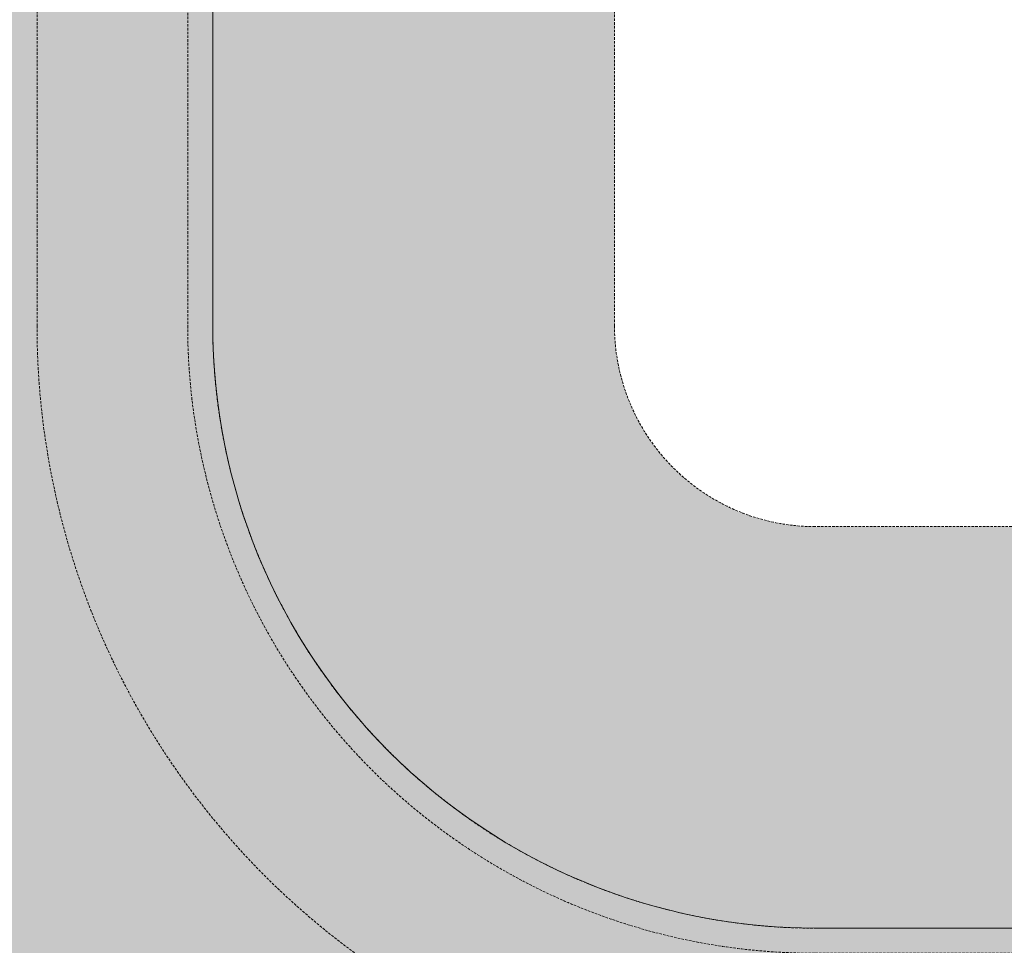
# Model space of a CAD drawing. Header units: millimetres. Extents: x 31882 to 271790, y -35693 to 24917.
# Tile 9 of 256: x 38086 to 39082, y 9466 to 10403. Entities that reach past the tile are written whole.
import ezdxf

# ---------------------------------------------------------------- set-up
doc = ezdxf.new("R2010")
doc.units = ezdxf.units.MM
doc.header["$MEASUREMENT"] = 0
doc.linetypes.add('( Dashed )', pattern=[0.75, 0.5, -0.25])
doc.layers.add('Grey', color=8, linetype='Continuous', lineweight=9)

# ---------------------------------------------------------------- blocks, each defined once
blk = doc.blocks.new('r4ttwt')
at = {"layer": 'Grey', "ltscale": 0.25}
h = blk.add_hatch(color=255, dxfattribs=at)
h.dxf.hatch_style = 1
edge = h.paths.add_edge_path()
edge.add_line((1719056.187, -78756.588), (1718972.187, -78756.588))
edge.add_arc((1718972.187, -78798.588), 42, 90, 180)
edge.add_line((1718930.187, -78798.588), (1718930.187, -78948.16))
edge.add_arc((1718972.187, -78948.16), 42, 180, 270)
edge.add_line((1718972.187, -78990.16), (1719002.187, -78990.16))
edge.add_line((1719002.187, -78990.16), (1719002.187, -78972.16))
edge.add_line((1719002.187, -78972.16), (1718972.187, -78972.16))
edge.add_arc((1718972.187, -78948.16), 24, 180, 270, ccw=False)
edge.add_line((1718948.187, -78948.16), (1718948.187, -78798.588))
edge.add_arc((1718972.187, -78798.588), 24, 90, 180, ccw=False)
edge.add_line((1718972.187, -78774.588), (1719056.187, -78774.588))
edge.add_line((1719056.187, -78774.588), (1719056.187, -78756.588))
h = blk.add_hatch(color=209, dxfattribs=at)
h.dxf.hatch_style = 1
edge = h.paths.add_edge_path()
edge.add_line((1719183.861, -78972.16), (1719183.861, -78956.16))
edge.add_line((1719183.861, -78956.16), (1718972.187, -78956.16))
edge.add_arc((1718972.187, -78948.16), 8, 180, 270, ccw=False)
edge.add_line((1718964.187, -78948.16), (1718964.187, -78798.588))
edge.add_arc((1718972.187, -78798.588), 8, 90, 180, ccw=False)
edge.add_line((1718972.187, -78790.588), (1719008.187, -78790.588))
edge.add_line((1719008.187, -78790.588), (1719008.187, -78774.588))
edge.add_line((1719008.187, -78774.588), (1718972.187, -78774.588))
edge.add_arc((1718972.187, -78798.588), 24, 90, 180)
edge.add_line((1718948.187, -78798.588), (1718948.187, -78948.16))
edge.add_arc((1718972.187, -78948.16), 24, 180, 270)
edge.add_line((1718972.187, -78972.16), (1719183.861, -78972.16))
at = {"layer": 'Grey', "color": 14, "ltscale": 0.25}
blk.add_lwpolyline([(1719056.187, -78756.588), (1718972.187, -78756.588, 0.414214), (1718930.187, -78798.588), (1718930.187, -78948.16, 0.414214), (1718972.187, -78990.16), (1719002.187, -78990.16), (1719002.187, -78972.16), (1718972.187, -78972.16, -0.414214), (1718948.187, -78948.16), (1718948.187, -78798.588, -0.414214), (1718972.187, -78774.588), (1719056.187, -78774.588)], format="xyb", close=True, dxfattribs=at)
at = {"layer": 'Grey', "linetype": '( Dashed )', "ltscale": 0.2}
blk.add_lwpolyline([(1719056.187, -78773.588), (1718972.187, -78773.588, 0.414214), (1718947.187, -78798.588), (1718947.187, -78948.16, 0.414214), (1718972.187, -78973.16), (1719002.187, -78973.16), (1719002.187, -78979.16), (1718972.187, -78979.16, -0.414214), (1718941.187, -78948.16), (1718941.187, -78798.588, -0.414214), (1718972.187, -78767.588), (1719056.187, -78767.588)], format="xyb", close=True, dxfattribs=at)
at = {"layer": 'Grey', "color": 14, "linetype": '( Dashed )', "ltscale": 0.2}
blk.add_lwpolyline([(1719183.861, -78972.16), (1719183.861, -78956.16), (1718972.187, -78956.16, -0.414214), (1718964.187, -78948.16), (1718964.187, -78798.588, -0.414214), (1718972.187, -78790.588), (1719008.187, -78790.588), (1719008.187, -78774.588), (1718972.187, -78774.588, 0.414214), (1718948.187, -78798.588), (1718948.187, -78948.16, 0.414214), (1718972.187, -78972.16)], format="xyb", close=True, dxfattribs=at)

msp = doc.modelspace()

# ---------------------------------------------------------------- block references
at = {"xscale": 25.4, "yscale": 25.4, "zscale": 25.4}
msp.add_blockref('r4ttwt', (-43623003, 2015376.23), dxfattribs=at)

doc.saveas('drawing.dxf')
